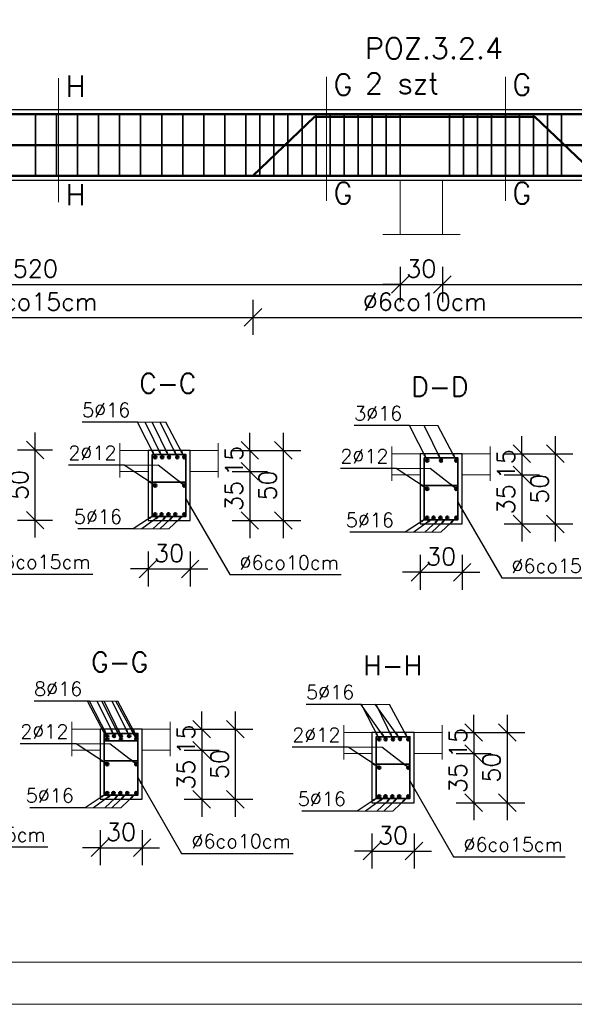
# Model space of a CAD drawing. Extents: x -19 to 9300416, y -12 to 10688993.
# Tile 29 of 106: x 4613256 to 4613651, y 5311233 to 5311934. Entities that reach past the tile are written whole.
import ezdxf

# ---------------------------------------------------------------- set-up
doc = ezdxf.new("R2010")
doc.units = 0
doc.header["$MEASUREMENT"] = 0
for name, color, linetype, lineweight in [('hatch', 253, 'Continuous', 0), ('K-SCIANY CIENKI', 163, 'Continuous', 30), ('K-STAL', 114, 'Continuous', 50), ('K-STAL CIENKI', 92, 'Continuous', 35), ('K-WYMIARY', 7, 'Continuous', 15)]:
    doc.layers.add(name, color=color, linetype=linetype, lineweight=lineweight)
doc.styles.add('Simplex', font='simplex.shx')
doc.dimstyles.new('1do20', dxfattribs={"dimscale": 2, "dimtxt": 2.5, "dimasz": 2.5, "dimexe": 2.5, "dimexo": 0.5, "dimgap": 1, "dimtad": 1, "dimdec": 1, "dimrnd": 0.5, "dimzin": 12, "dimdsep": 46, "dimtxsty": 'Simplex', "dimblk": 'OBLIQUE', "dimcen": 0.5, "dimdle": 2.5, "dimclrd": 256, "dimclre": 256, "dimclrt": 256, "dimadec": 1, "dimazin": 3, "dimtfac": 1, "dimtdec": 1, "dimtix": 1, "dimtmove": 0, "dimatfit": 3, "dimfxl": 0, "dimtolj": 1, "dimtzin": 0, "dimarcsym": 0})
doc.dimstyles.new('1do50', dxfattribs={"dimscale": 5, "dimtxt": 2.5, "dimasz": 2.5, "dimexe": 2.5, "dimexo": 0.5, "dimgap": 1, "dimtad": 1, "dimdec": 1, "dimrnd": 0.5, "dimzin": 12, "dimdsep": 46, "dimtxsty": 'Simplex', "dimblk": 'OBLIQUE', "dimcen": 0.5, "dimdle": 2.5, "dimclrd": 256, "dimclre": 256, "dimclrt": 256, "dimadec": 1, "dimazin": 3, "dimtfac": 1, "dimtdec": 1, "dimtix": 1, "dimtmove": 0, "dimatfit": 3, "dimfxl": 0, "dimtolj": 1, "dimtzin": 0, "dimarcsym": 0})

# ---------------------------------------------------------------- blocks, each defined once
blk = doc.blocks.new('_Oblique')
at = {"color": 0, "linetype": 'ByBlock', "lineweight": -2}
blk.add_line((-0.5, -0.5), (0.5, 0.5), dxfattribs=at)
blk = doc.blocks.new('*D1377')
at = {"layer": 'Defpoints', "color": 0, "lineweight": 0, "ltscale": 40}
for p in [(4613421.69, 5311820.11), (4613111.69, 5311747.48), (4613421.69, 5311722.3)]:
    blk.add_point(p, dxfattribs=at)
at = {"layer": 'K-WYMIARY', "lineweight": -2, "ltscale": 40}
for p, q in [((4613111.69, 5311734.8), (4613111.69, 5311709.8)), ((4613421.69, 5311734.8), (4613421.69, 5311709.8)), ((4613099.19, 5311722.3), (4613434.19, 5311722.3))]:
    blk.add_line(p, q, dxfattribs=at)
at = {"layer": 'K-WYMIARY', "lineweight": -2, "ltscale": 40, "xscale": 12.5, "yscale": 12.5, "zscale": 12.5, "rotation": 180}
blk.add_blockref('_Oblique', (4613111.69, 5311722.3), dxfattribs=at)
at = {"layer": 'K-WYMIARY', "lineweight": -2, "ltscale": 40, "xscale": 12.5, "yscale": 12.5, "zscale": 12.5}
blk.add_blockref('_Oblique', (4613421.69, 5311722.3), dxfattribs=at)
at = {"layer": 'K-WYMIARY', "lineweight": 0, "ltscale": 40, "insert": (4613266.69, 5311733.55), "char_height": 12.5, "attachment_point": 5, "style": 'Simplex'}
blk.add_mtext('\\A1;∅6co15cm', dxfattribs=at)
blk = doc.blocks.new('*D1378')
at = {"layer": 'Defpoints', "color": 0, "lineweight": 0, "ltscale": 40}
for p in [(4613421.69, 5311820.11), (4613666.69, 5311820.11), (4613666.69, 5311722.3)]:
    blk.add_point(p, dxfattribs=at)
at = {"layer": 'K-WYMIARY', "lineweight": -2, "ltscale": 40}
for p, q in [((4613421.69, 5311734.8), (4613421.69, 5311709.8)), ((4613666.69, 5311734.8), (4613666.69, 5311709.8)), ((4613409.19, 5311722.3), (4613679.19, 5311722.3))]:
    blk.add_line(p, q, dxfattribs=at)
at = {"layer": 'K-WYMIARY', "lineweight": -2, "ltscale": 40, "xscale": 12.5, "yscale": 12.5, "zscale": 12.5, "rotation": 180}
blk.add_blockref('_Oblique', (4613421.69, 5311722.3), dxfattribs=at)
at = {"layer": 'K-WYMIARY', "lineweight": -2, "ltscale": 40, "xscale": 12.5, "yscale": 12.5, "zscale": 12.5}
blk.add_blockref('_Oblique', (4613666.69, 5311722.3), dxfattribs=at)
at = {"layer": 'K-WYMIARY', "lineweight": 0, "ltscale": 40, "insert": (4613544.19, 5311733.55), "char_height": 12.5, "attachment_point": 5, "style": 'Simplex'}
blk.add_mtext('\\A1;∅6co10cm', dxfattribs=at)
blk = doc.blocks.new('*D1382')
at = {"layer": 'Defpoints', "color": 0, "lineweight": 0, "ltscale": 40}
for p in [(4613006.69, 5311820.11), (4613526.69, 5311781.29), (4613526.69, 5311745.78)]:
    blk.add_point(p, dxfattribs=at)
at = {"layer": 'K-WYMIARY', "lineweight": -2, "ltscale": 40}
for p, q in [((4613006.69, 5311758.28), (4613006.69, 5311733.28)), ((4613526.69, 5311758.28), (4613526.69, 5311733.28)), ((4612994.19, 5311745.78), (4613539.19, 5311745.78))]:
    blk.add_line(p, q, dxfattribs=at)
at = {"layer": 'K-WYMIARY', "lineweight": -2, "ltscale": 40, "xscale": 12.5, "yscale": 12.5, "zscale": 12.5, "rotation": 180}
blk.add_blockref('_Oblique', (4613006.69, 5311745.78), dxfattribs=at)
at = {"layer": 'K-WYMIARY', "lineweight": -2, "ltscale": 40, "xscale": 12.5, "yscale": 12.5, "zscale": 12.5}
blk.add_blockref('_Oblique', (4613526.69, 5311745.78), dxfattribs=at)
at = {"layer": 'K-WYMIARY', "lineweight": 0, "ltscale": 40, "insert": (4613266.69, 5311757.03), "char_height": 12.5, "attachment_point": 5, "style": 'Simplex'}
blk.add_mtext('\\A1;520', dxfattribs=at)
blk = doc.blocks.new('*D1383')
at = {"layer": 'Defpoints', "color": 0, "lineweight": 0, "ltscale": 40}
for p in [(4613526.69, 5311781.29), (4613556.69, 5311781.29), (4613556.69, 5311745.78)]:
    blk.add_point(p, dxfattribs=at)
at = {"layer": 'K-WYMIARY', "lineweight": -2, "ltscale": 40}
for p, q in [((4613526.69, 5311758.28), (4613526.69, 5311733.28)), ((4613556.69, 5311758.28), (4613556.69, 5311733.28)), ((4613526.69, 5311745.78), (4613514.19, 5311745.78)), ((4613526.69, 5311745.78), (4613556.69, 5311745.78)), ((4613556.69, 5311745.78), (4613569.19, 5311745.78))]:
    blk.add_line(p, q, dxfattribs=at)
at = {"layer": 'K-WYMIARY', "lineweight": -2, "ltscale": 40, "xscale": 12.5, "yscale": 12.5, "zscale": 12.5}
blk.add_blockref('_Oblique', (4613526.69, 5311745.78), dxfattribs=at)
at = {"layer": 'K-WYMIARY', "lineweight": -2, "ltscale": 40, "xscale": 12.5, "yscale": 12.5, "zscale": 12.5, "rotation": 180}
blk.add_blockref('_Oblique', (4613556.69, 5311745.78), dxfattribs=at)
at = {"layer": 'K-WYMIARY', "lineweight": 0, "ltscale": 40, "insert": (4613541.69, 5311757.03), "char_height": 12.5, "attachment_point": 5, "style": 'Simplex'}
blk.add_mtext('\\A1;30', dxfattribs=at)
blk = doc.blocks.new('*D1384')
at = {"layer": 'Defpoints', "color": 0, "lineweight": 0, "ltscale": 40}
for p in [(4613556.69, 5311781.29), (4614096.69, 5311781.29), (4614096.69, 5311745.78)]:
    blk.add_point(p, dxfattribs=at)
at = {"layer": 'K-WYMIARY', "lineweight": -2, "ltscale": 40}
for p, q in [((4613556.69, 5311758.28), (4613556.69, 5311733.28)), ((4614096.69, 5311758.28), (4614096.69, 5311733.28)), ((4613544.19, 5311745.78), (4614109.19, 5311745.78))]:
    blk.add_line(p, q, dxfattribs=at)
at = {"layer": 'K-WYMIARY', "lineweight": -2, "ltscale": 40, "xscale": 12.5, "yscale": 12.5, "zscale": 12.5, "rotation": 180}
blk.add_blockref('_Oblique', (4613556.69, 5311745.78), dxfattribs=at)
at = {"layer": 'K-WYMIARY', "lineweight": -2, "ltscale": 40, "xscale": 12.5, "yscale": 12.5, "zscale": 12.5}
blk.add_blockref('_Oblique', (4614096.69, 5311745.78), dxfattribs=at)
at = {"layer": 'K-WYMIARY', "lineweight": 0, "ltscale": 40, "insert": (4613826.69, 5311757.03), "char_height": 12.5, "attachment_point": 5, "style": 'Simplex'}
blk.add_mtext('\\A1;540', dxfattribs=at)
blk = doc.blocks.new('*D1386')
at = {"layer": 'Defpoints', "color": 0, "lineweight": 0, "ltscale": 40}
for p in [(4612962.27, 5311870.11), (4614126.69, 5311870.11), (4614126.69, 5311820.11)]:
    blk.add_point(p, dxfattribs=at)
at = {"layer": 'K-WYMIARY', "lineweight": -2, "ltscale": 40}
for p, q in [((4612962.27, 5311807.61), (4612962.27, 5311882.61)), ((4612974.77, 5311870.11), (4612949.77, 5311870.11)), ((4612974.77, 5311820.11), (4612949.77, 5311820.11))]:
    blk.add_line(p, q, dxfattribs=at)
at = {"layer": 'K-WYMIARY', "lineweight": -2, "ltscale": 40, "xscale": 12.5, "yscale": 12.5, "zscale": 12.5}
for p, rotation in [((4612962.27, 5311870.11), 90), ((4612962.27, 5311820.11), 270)]:
    blk.add_blockref('_Oblique', p, dxfattribs=dict(at, rotation=rotation))
at = {"layer": 'K-WYMIARY', "lineweight": 0, "ltscale": 40, "insert": (4612951.02, 5311845.11), "char_height": 12.5, "attachment_point": 5, "rotation": 90, "style": 'Simplex'}
blk.add_mtext('\\A1;50', dxfattribs=at)
blk = doc.blocks.new('*D1404')
at = {"layer": 'Defpoints', "color": 0, "lineweight": 0, "ltscale": 40}
for p in [(4613170.07, 5311627.93), (4613266.5, 5311627.93), (4613170.07, 5311577.93)]:
    blk.add_point(p, dxfattribs=at)
at = {"layer": 'K-WYMIARY', "lineweight": -2, "ltscale": 40}
for p, q in [((4613266.5, 5311565.43), (4613266.5, 5311640.43)), ((4613254, 5311627.93), (4613279, 5311627.93)), ((4613254, 5311577.93), (4613279, 5311577.93))]:
    blk.add_line(p, q, dxfattribs=at)
at = {"layer": 'K-WYMIARY', "lineweight": -2, "ltscale": 40, "xscale": 12.5, "yscale": 12.5, "zscale": 12.5}
for p, rotation in [((4613266.5, 5311627.93), 90), ((4613266.5, 5311577.93), 270)]:
    blk.add_blockref('_Oblique', p, dxfattribs=dict(at, rotation=rotation))
at = {"layer": 'K-WYMIARY', "lineweight": 0, "ltscale": 40, "insert": (4613255.25, 5311602.93), "char_height": 12.5, "attachment_point": 5, "rotation": 90, "style": 'Simplex'}
blk.add_mtext('\\A1;50', dxfattribs=at)
blk = doc.blocks.new('*D1418')
at = {"layer": 'Defpoints', "color": 0, "lineweight": 0, "ltscale": 40}
for p in [(4613540.79, 5311625.22), (4613540.79, 5311610.22), (4613613.29, 5311610.22)]:
    blk.add_point(p, dxfattribs=at)
at = {"layer": 'K-WYMIARY', "lineweight": -2, "ltscale": 40}
for p, q in [((4613613.29, 5311625.22), (4613613.29, 5311637.72)), ((4613600.79, 5311625.22), (4613625.79, 5311625.22)), ((4613613.29, 5311625.22), (4613613.29, 5311610.22)), ((4613600.79, 5311610.22), (4613625.79, 5311610.22)), ((4613613.29, 5311610.22), (4613613.29, 5311597.72))]:
    blk.add_line(p, q, dxfattribs=at)
at = {"layer": 'K-WYMIARY', "lineweight": -2, "ltscale": 40, "xscale": 12.5, "yscale": 12.5, "zscale": 12.5}
for p, rotation in [((4613613.29, 5311625.22), 270), ((4613613.29, 5311610.22), 90)]:
    blk.add_blockref('_Oblique', p, dxfattribs=dict(at, rotation=rotation))
at = {"layer": 'K-WYMIARY', "lineweight": 0, "ltscale": 40, "insert": (4613602.04, 5311617.72), "char_height": 12.5, "attachment_point": 5, "rotation": 90, "style": 'Simplex'}
blk.add_mtext('\\A1;15', dxfattribs=at)
blk = doc.blocks.new('*D1419')
at = {"layer": 'Defpoints', "color": 0, "lineweight": 0, "ltscale": 40}
for p in [(4613540.79, 5311610.22), (4613540.79, 5311575.22), (4613613.29, 5311575.22)]:
    blk.add_point(p, dxfattribs=at)
at = {"layer": 'K-WYMIARY', "lineweight": -2, "ltscale": 40}
for p, q in [((4613613.29, 5311622.72), (4613613.29, 5311562.72)), ((4613600.79, 5311610.22), (4613625.79, 5311610.22)), ((4613600.79, 5311575.22), (4613625.79, 5311575.22))]:
    blk.add_line(p, q, dxfattribs=at)
at = {"layer": 'K-WYMIARY', "lineweight": -2, "ltscale": 40, "xscale": 12.5, "yscale": 12.5, "zscale": 12.5}
for p, rotation in [((4613613.29, 5311610.22), 90), ((4613613.29, 5311575.22), 270)]:
    blk.add_blockref('_Oblique', p, dxfattribs=dict(at, rotation=rotation))
at = {"layer": 'K-WYMIARY', "lineweight": 0, "ltscale": 40, "insert": (4613602.04, 5311592.72), "char_height": 12.5, "attachment_point": 5, "rotation": 90, "style": 'Simplex'}
blk.add_mtext('\\A1;35', dxfattribs=at)
blk = doc.blocks.new('*D1420')
at = {"layer": 'Defpoints', "color": 0, "lineweight": 0, "ltscale": 40}
for p in [(4613540.79, 5311625.22), (4613637.22, 5311625.22), (4613540.79, 5311575.22)]:
    blk.add_point(p, dxfattribs=at)
at = {"layer": 'K-WYMIARY', "lineweight": -2, "ltscale": 40}
for p, q in [((4613637.22, 5311562.72), (4613637.22, 5311637.72)), ((4613624.72, 5311625.22), (4613649.72, 5311625.22)), ((4613624.72, 5311575.22), (4613649.72, 5311575.22))]:
    blk.add_line(p, q, dxfattribs=at)
at = {"layer": 'K-WYMIARY', "lineweight": -2, "ltscale": 40, "xscale": 12.5, "yscale": 12.5, "zscale": 12.5}
for p, rotation in [((4613637.22, 5311625.22), 90), ((4613637.22, 5311575.22), 270)]:
    blk.add_blockref('_Oblique', p, dxfattribs=dict(at, rotation=rotation))
at = {"layer": 'K-WYMIARY', "lineweight": 0, "ltscale": 40, "insert": (4613625.97, 5311600.22), "char_height": 12.5, "attachment_point": 5, "rotation": 90, "style": 'Simplex'}
blk.add_mtext('\\A1;50', dxfattribs=at)
blk = doc.blocks.new('*D1421')
at = {"layer": 'Defpoints', "color": 0, "lineweight": 0, "ltscale": 40}
for p in [(4613540.79, 5311575.22), (4613570.79, 5311575.22), (4613570.79, 5311540.75)]:
    blk.add_point(p, dxfattribs=at)
at = {"layer": 'K-WYMIARY', "lineweight": -2, "ltscale": 40}
for p, q in [((4613540.79, 5311553.25), (4613540.79, 5311528.25)), ((4613570.79, 5311553.25), (4613570.79, 5311528.25)), ((4613540.79, 5311540.75), (4613528.29, 5311540.75)), ((4613540.79, 5311540.75), (4613570.79, 5311540.75)), ((4613570.79, 5311540.75), (4613583.29, 5311540.75))]:
    blk.add_line(p, q, dxfattribs=at)
at = {"layer": 'K-WYMIARY', "lineweight": -2, "ltscale": 40, "xscale": 12.5, "yscale": 12.5, "zscale": 12.5}
blk.add_blockref('_Oblique', (4613540.79, 5311540.75), dxfattribs=at)
at = {"layer": 'K-WYMIARY', "lineweight": -2, "ltscale": 40, "xscale": 12.5, "yscale": 12.5, "zscale": 12.5, "rotation": 180}
blk.add_blockref('_Oblique', (4613570.79, 5311540.75), dxfattribs=at)
at = {"layer": 'K-WYMIARY', "lineweight": 0, "ltscale": 40, "insert": (4613555.79, 5311552), "char_height": 12.5, "attachment_point": 5, "style": 'Simplex'}
blk.add_mtext('\\A1;30', dxfattribs=at)
blk = doc.blocks.new('*D1422')
at = {"layer": 'Defpoints', "color": 0, "lineweight": 0, "ltscale": 40}
for p in [(4613346.98, 5311627.62), (4613346.98, 5311612.62), (4613419.49, 5311612.62)]:
    blk.add_point(p, dxfattribs=at)
at = {"layer": 'K-WYMIARY', "lineweight": -2, "ltscale": 40}
for p, q in [((4613419.49, 5311627.62), (4613419.49, 5311640.12)), ((4613406.99, 5311627.62), (4613431.99, 5311627.62)), ((4613419.49, 5311627.62), (4613419.49, 5311612.62)), ((4613406.99, 5311612.62), (4613431.99, 5311612.62)), ((4613419.49, 5311612.62), (4613419.49, 5311600.12))]:
    blk.add_line(p, q, dxfattribs=at)
at = {"layer": 'K-WYMIARY', "lineweight": -2, "ltscale": 40, "xscale": 12.5, "yscale": 12.5, "zscale": 12.5}
for p, rotation in [((4613419.49, 5311627.62), 270), ((4613419.49, 5311612.62), 90)]:
    blk.add_blockref('_Oblique', p, dxfattribs=dict(at, rotation=rotation))
at = {"layer": 'K-WYMIARY', "lineweight": 0, "ltscale": 40, "insert": (4613408.24, 5311620.12), "char_height": 12.5, "attachment_point": 5, "rotation": 90, "style": 'Simplex'}
blk.add_mtext('\\A1;15', dxfattribs=at)
blk = doc.blocks.new('*D1423')
at = {"layer": 'Defpoints', "color": 0, "lineweight": 0, "ltscale": 40}
for p in [(4613346.98, 5311612.62), (4613346.98, 5311577.62), (4613419.49, 5311577.62)]:
    blk.add_point(p, dxfattribs=at)
at = {"layer": 'K-WYMIARY', "lineweight": -2, "ltscale": 40}
for p, q in [((4613419.49, 5311625.12), (4613419.49, 5311565.12)), ((4613406.99, 5311612.62), (4613431.99, 5311612.62)), ((4613406.99, 5311577.62), (4613431.99, 5311577.62))]:
    blk.add_line(p, q, dxfattribs=at)
at = {"layer": 'K-WYMIARY', "lineweight": -2, "ltscale": 40, "xscale": 12.5, "yscale": 12.5, "zscale": 12.5}
for p, rotation in [((4613419.49, 5311612.62), 90), ((4613419.49, 5311577.62), 270)]:
    blk.add_blockref('_Oblique', p, dxfattribs=dict(at, rotation=rotation))
at = {"layer": 'K-WYMIARY', "lineweight": 0, "ltscale": 40, "insert": (4613408.24, 5311595.12), "char_height": 12.5, "attachment_point": 5, "rotation": 90, "style": 'Simplex'}
blk.add_mtext('\\A1;35', dxfattribs=at)
blk = doc.blocks.new('*D1424')
at = {"layer": 'Defpoints', "color": 0, "lineweight": 0, "ltscale": 40}
for p in [(4613346.98, 5311627.62), (4613443.42, 5311627.62), (4613346.98, 5311577.62)]:
    blk.add_point(p, dxfattribs=at)
at = {"layer": 'K-WYMIARY', "lineweight": -2, "ltscale": 40}
for p, q in [((4613443.42, 5311565.12), (4613443.42, 5311640.12)), ((4613430.92, 5311627.62), (4613455.92, 5311627.62)), ((4613430.92, 5311577.62), (4613455.92, 5311577.62))]:
    blk.add_line(p, q, dxfattribs=at)
at = {"layer": 'K-WYMIARY', "lineweight": -2, "ltscale": 40, "xscale": 12.5, "yscale": 12.5, "zscale": 12.5}
for p, rotation in [((4613443.42, 5311627.62), 90), ((4613443.42, 5311577.62), 270)]:
    blk.add_blockref('_Oblique', p, dxfattribs=dict(at, rotation=rotation))
at = {"layer": 'K-WYMIARY', "lineweight": 0, "ltscale": 40, "insert": (4613432.17, 5311602.62), "char_height": 12.5, "attachment_point": 5, "rotation": 90, "style": 'Simplex'}
blk.add_mtext('\\A1;50', dxfattribs=at)
blk = doc.blocks.new('*D1425')
at = {"layer": 'Defpoints', "color": 0, "lineweight": 0, "ltscale": 40}
for p in [(4613346.98, 5311577.62), (4613376.98, 5311577.62), (4613376.98, 5311543.14)]:
    blk.add_point(p, dxfattribs=at)
at = {"layer": 'K-WYMIARY', "lineweight": -2, "ltscale": 40}
for p, q in [((4613346.98, 5311555.64), (4613346.98, 5311530.64)), ((4613376.98, 5311555.64), (4613376.98, 5311530.64)), ((4613346.98, 5311543.14), (4613334.48, 5311543.14)), ((4613346.98, 5311543.14), (4613376.98, 5311543.14)), ((4613376.98, 5311543.14), (4613389.48, 5311543.14))]:
    blk.add_line(p, q, dxfattribs=at)
at = {"layer": 'K-WYMIARY', "lineweight": -2, "ltscale": 40, "xscale": 12.5, "yscale": 12.5, "zscale": 12.5}
blk.add_blockref('_Oblique', (4613346.98, 5311543.14), dxfattribs=at)
at = {"layer": 'K-WYMIARY', "lineweight": -2, "ltscale": 40, "xscale": 12.5, "yscale": 12.5, "zscale": 12.5, "rotation": 180}
blk.add_blockref('_Oblique', (4613376.98, 5311543.14), dxfattribs=at)
at = {"layer": 'K-WYMIARY', "lineweight": 0, "ltscale": 40, "insert": (4613361.98, 5311554.39), "char_height": 12.5, "attachment_point": 5, "style": 'Simplex'}
blk.add_mtext('\\A1;30', dxfattribs=at)
blk = doc.blocks.new('*D1430')
at = {"layer": 'Defpoints', "color": 0, "lineweight": 0, "ltscale": 40}
for p in [(4613506.54, 5311426.65), (4613506.54, 5311411.65), (4613579.05, 5311411.65)]:
    blk.add_point(p, dxfattribs=at)
at = {"layer": 'K-WYMIARY', "lineweight": -2, "ltscale": 40}
for p, q in [((4613579.05, 5311426.65), (4613579.05, 5311439.15)), ((4613566.55, 5311426.65), (4613591.55, 5311426.65)), ((4613579.05, 5311426.65), (4613579.05, 5311411.65)), ((4613566.55, 5311411.65), (4613591.55, 5311411.65)), ((4613579.05, 5311411.65), (4613579.05, 5311399.15))]:
    blk.add_line(p, q, dxfattribs=at)
at = {"layer": 'K-WYMIARY', "lineweight": -2, "ltscale": 40, "xscale": 12.5, "yscale": 12.5, "zscale": 12.5}
for p, rotation in [((4613579.05, 5311426.65), 270), ((4613579.05, 5311411.65), 90)]:
    blk.add_blockref('_Oblique', p, dxfattribs=dict(at, rotation=rotation))
at = {"layer": 'K-WYMIARY', "lineweight": 0, "ltscale": 40, "insert": (4613567.8, 5311419.15), "char_height": 12.5, "attachment_point": 5, "rotation": 90, "style": 'Simplex'}
blk.add_mtext('\\A1;15', dxfattribs=at)
blk = doc.blocks.new('*D1431')
at = {"layer": 'Defpoints', "color": 0, "lineweight": 0, "ltscale": 40}
for p in [(4613506.54, 5311411.65), (4613506.54, 5311376.65), (4613579.05, 5311376.65)]:
    blk.add_point(p, dxfattribs=at)
at = {"layer": 'K-WYMIARY', "lineweight": -2, "ltscale": 40}
for p, q in [((4613579.05, 5311424.15), (4613579.05, 5311364.15)), ((4613566.55, 5311411.65), (4613591.55, 5311411.65)), ((4613566.55, 5311376.65), (4613591.55, 5311376.65))]:
    blk.add_line(p, q, dxfattribs=at)
at = {"layer": 'K-WYMIARY', "lineweight": -2, "ltscale": 40, "xscale": 12.5, "yscale": 12.5, "zscale": 12.5}
for p, rotation in [((4613579.05, 5311411.65), 90), ((4613579.05, 5311376.65), 270)]:
    blk.add_blockref('_Oblique', p, dxfattribs=dict(at, rotation=rotation))
at = {"layer": 'K-WYMIARY', "lineweight": 0, "ltscale": 40, "insert": (4613567.8, 5311394.15), "char_height": 12.5, "attachment_point": 5, "rotation": 90, "style": 'Simplex'}
blk.add_mtext('\\A1;35', dxfattribs=at)
blk = doc.blocks.new('*D1432')
at = {"layer": 'Defpoints', "color": 0, "lineweight": 0, "ltscale": 40}
for p in [(4613506.54, 5311426.65), (4613602.98, 5311426.65), (4613506.54, 5311376.65)]:
    blk.add_point(p, dxfattribs=at)
at = {"layer": 'K-WYMIARY', "lineweight": -2, "ltscale": 40}
for p, q in [((4613602.98, 5311364.15), (4613602.98, 5311439.15)), ((4613590.48, 5311426.65), (4613615.48, 5311426.65)), ((4613590.48, 5311376.65), (4613615.48, 5311376.65))]:
    blk.add_line(p, q, dxfattribs=at)
at = {"layer": 'K-WYMIARY', "lineweight": -2, "ltscale": 40, "xscale": 12.5, "yscale": 12.5, "zscale": 12.5}
for p, rotation in [((4613602.98, 5311426.65), 90), ((4613602.98, 5311376.65), 270)]:
    blk.add_blockref('_Oblique', p, dxfattribs=dict(at, rotation=rotation))
at = {"layer": 'K-WYMIARY', "lineweight": 0, "ltscale": 40, "insert": (4613591.73, 5311401.65), "char_height": 12.5, "attachment_point": 5, "rotation": 90, "style": 'Simplex'}
blk.add_mtext('\\A1;50', dxfattribs=at)
blk = doc.blocks.new('*D1433')
at = {"layer": 'Defpoints', "color": 0, "lineweight": 0, "ltscale": 40}
for p in [(4613506.54, 5311376.65), (4613536.54, 5311376.65), (4613536.54, 5311342.18)]:
    blk.add_point(p, dxfattribs=at)
at = {"layer": 'K-WYMIARY', "lineweight": -2, "ltscale": 40}
for p, q in [((4613506.54, 5311354.68), (4613506.54, 5311329.68)), ((4613536.54, 5311354.68), (4613536.54, 5311329.68)), ((4613506.54, 5311342.18), (4613494.04, 5311342.18)), ((4613506.54, 5311342.18), (4613536.54, 5311342.18)), ((4613536.54, 5311342.18), (4613549.04, 5311342.18))]:
    blk.add_line(p, q, dxfattribs=at)
at = {"layer": 'K-WYMIARY', "lineweight": -2, "ltscale": 40, "xscale": 12.5, "yscale": 12.5, "zscale": 12.5}
blk.add_blockref('_Oblique', (4613506.54, 5311342.18), dxfattribs=at)
at = {"layer": 'K-WYMIARY', "lineweight": -2, "ltscale": 40, "xscale": 12.5, "yscale": 12.5, "zscale": 12.5, "rotation": 180}
blk.add_blockref('_Oblique', (4613536.54, 5311342.18), dxfattribs=at)
at = {"layer": 'K-WYMIARY', "lineweight": 0, "ltscale": 40, "insert": (4613521.54, 5311353.43), "char_height": 12.5, "attachment_point": 5, "style": 'Simplex'}
blk.add_mtext('\\A1;30', dxfattribs=at)
blk = doc.blocks.new('*D1426')
at = {"layer": 'Defpoints', "color": 0, "lineweight": 0, "ltscale": 40}
for p in [(4613312.74, 5311429.05), (4613312.74, 5311414.05), (4613385.24, 5311414.05)]:
    blk.add_point(p, dxfattribs=at)
at = {"layer": 'K-WYMIARY', "lineweight": -2, "ltscale": 40}
for p, q in [((4613385.24, 5311429.05), (4613385.24, 5311441.55)), ((4613372.74, 5311429.05), (4613397.74, 5311429.05)), ((4613385.24, 5311429.05), (4613385.24, 5311414.05)), ((4613372.74, 5311414.05), (4613397.74, 5311414.05)), ((4613385.24, 5311414.05), (4613385.24, 5311401.55))]:
    blk.add_line(p, q, dxfattribs=at)
at = {"layer": 'K-WYMIARY', "lineweight": -2, "ltscale": 40, "xscale": 12.5, "yscale": 12.5, "zscale": 12.5}
for p, rotation in [((4613385.24, 5311429.05), 270), ((4613385.24, 5311414.05), 90)]:
    blk.add_blockref('_Oblique', p, dxfattribs=dict(at, rotation=rotation))
at = {"layer": 'K-WYMIARY', "lineweight": 0, "ltscale": 40, "insert": (4613373.99, 5311421.55), "char_height": 12.5, "attachment_point": 5, "rotation": 90, "style": 'Simplex'}
blk.add_mtext('\\A1;15', dxfattribs=at)
blk = doc.blocks.new('*D1427')
at = {"layer": 'Defpoints', "color": 0, "lineweight": 0, "ltscale": 40}
for p in [(4613312.74, 5311414.05), (4613312.74, 5311379.05), (4613385.24, 5311379.05)]:
    blk.add_point(p, dxfattribs=at)
at = {"layer": 'K-WYMIARY', "lineweight": -2, "ltscale": 40}
for p, q in [((4613385.24, 5311426.55), (4613385.24, 5311366.55)), ((4613372.74, 5311414.05), (4613397.74, 5311414.05)), ((4613372.74, 5311379.05), (4613397.74, 5311379.05))]:
    blk.add_line(p, q, dxfattribs=at)
at = {"layer": 'K-WYMIARY', "lineweight": -2, "ltscale": 40, "xscale": 12.5, "yscale": 12.5, "zscale": 12.5}
for p, rotation in [((4613385.24, 5311414.05), 90), ((4613385.24, 5311379.05), 270)]:
    blk.add_blockref('_Oblique', p, dxfattribs=dict(at, rotation=rotation))
at = {"layer": 'K-WYMIARY', "lineweight": 0, "ltscale": 40, "insert": (4613373.99, 5311396.55), "char_height": 12.5, "attachment_point": 5, "rotation": 90, "style": 'Simplex'}
blk.add_mtext('\\A1;35', dxfattribs=at)
blk = doc.blocks.new('*D1428')
at = {"layer": 'Defpoints', "color": 0, "lineweight": 0, "ltscale": 40}
for p in [(4613312.74, 5311429.05), (4613409.18, 5311429.05), (4613312.74, 5311379.05)]:
    blk.add_point(p, dxfattribs=at)
at = {"layer": 'K-WYMIARY', "lineweight": -2, "ltscale": 40}
for p, q in [((4613409.18, 5311366.55), (4613409.18, 5311441.55)), ((4613396.68, 5311429.05), (4613421.68, 5311429.05)), ((4613396.68, 5311379.05), (4613421.68, 5311379.05))]:
    blk.add_line(p, q, dxfattribs=at)
at = {"layer": 'K-WYMIARY', "lineweight": -2, "ltscale": 40, "xscale": 12.5, "yscale": 12.5, "zscale": 12.5}
for p, rotation in [((4613409.18, 5311429.05), 90), ((4613409.18, 5311379.05), 270)]:
    blk.add_blockref('_Oblique', p, dxfattribs=dict(at, rotation=rotation))
at = {"layer": 'K-WYMIARY', "lineweight": 0, "ltscale": 40, "insert": (4613397.93, 5311404.05), "char_height": 12.5, "attachment_point": 5, "rotation": 90, "style": 'Simplex'}
blk.add_mtext('\\A1;50', dxfattribs=at)
blk = doc.blocks.new('*D1429')
at = {"layer": 'Defpoints', "color": 0, "lineweight": 0, "ltscale": 40}
for p in [(4613312.74, 5311379.05), (4613342.74, 5311379.05), (4613342.74, 5311344.58)]:
    blk.add_point(p, dxfattribs=at)
at = {"layer": 'K-WYMIARY', "lineweight": -2, "ltscale": 40}
for p, q in [((4613312.74, 5311357.08), (4613312.74, 5311332.08)), ((4613342.74, 5311357.08), (4613342.74, 5311332.08)), ((4613312.74, 5311344.58), (4613300.24, 5311344.58)), ((4613312.74, 5311344.58), (4613342.74, 5311344.58)), ((4613342.74, 5311344.58), (4613355.24, 5311344.58))]:
    blk.add_line(p, q, dxfattribs=at)
at = {"layer": 'K-WYMIARY', "lineweight": -2, "ltscale": 40, "xscale": 12.5, "yscale": 12.5, "zscale": 12.5}
blk.add_blockref('_Oblique', (4613312.74, 5311344.58), dxfattribs=at)
at = {"layer": 'K-WYMIARY', "lineweight": -2, "ltscale": 40, "xscale": 12.5, "yscale": 12.5, "zscale": 12.5, "rotation": 180}
blk.add_blockref('_Oblique', (4613342.74, 5311344.58), dxfattribs=at)
at = {"layer": 'K-WYMIARY', "lineweight": 0, "ltscale": 40, "insert": (4613327.74, 5311355.83), "char_height": 12.5, "attachment_point": 5, "style": 'Simplex'}
blk.add_mtext('\\A1;30', dxfattribs=at)

msp = doc.modelspace()

# ---------------------------------------------------------------- linework, layer by layer
at = {"layer": 'hatch', "color": 252}
for points in [[(4612076.09, 5311233.03), (4614176.09, 5311233.03), (4614176.09, 5312707.03), (4612076.09, 5312707.03)], [(4612076.09, 5311233.03), (4614176.09, 5311233.03), (4614176.09, 5312707.03), (4612076.09, 5312707.03)], [(4612236.09, 5312677.03), (4614146.09, 5312677.03), (4614146.09, 5311263.03), (4612236.09, 5311263.03)]]:
    msp.add_lwpolyline(points, close=True, dxfattribs=at)
at = {"layer": 'K-SCIANY CIENKI'}
for points in [[(4612976.69, 5311820.11), (4614126.69, 5311820.11), (4614126.69, 5311870.11), (4612976.69, 5311870.11)], [(4613346.98, 5311577.62), (4613376.98, 5311577.62), (4613376.98, 5311627.62), (4613346.98, 5311627.62)], [(4613540.79, 5311575.22), (4613570.79, 5311575.22), (4613570.79, 5311625.22), (4613540.79, 5311625.22)], [(4613312.74, 5311379.05), (4613342.74, 5311379.05), (4613342.74, 5311429.05), (4613312.74, 5311429.05)], [(4613506.54, 5311376.65), (4613536.54, 5311376.65), (4613536.54, 5311426.65), (4613506.54, 5311426.65)]]:
    msp.add_lwpolyline(points, close=True, dxfattribs=at)
at = {"layer": 'K-STAL'}
for points in [[(4612979.69, 5311823.11), (4612979.69, 5311867.11), (4614123.69, 5311867.11), (4614123.69, 5311823.11)], [(4613421.69, 5311823.11), (4613465.69, 5311865.11), (4613622.69, 5311865.11), (4613666.69, 5311823.11)], [(4612979.69, 5311845.11), (4614123.69, 5311845.11)], [(4614121.01, 5311823.11), (4612983.65, 5311823.11)]]:
    msp.add_lwpolyline(points, dxfattribs=at)
for centre in [(4613352.07, 5311622.75), (4613357.02, 5311622.75), (4613361.98, 5311622.75), (4613367.78, 5311622.75), (4613372.8, 5311622.75), (4613545.87, 5311620.36), (4613555.79, 5311620.36), (4613566.6, 5311620.36), (4613352.07, 5311602.62), (4613372.8, 5311602.62), (4613545.87, 5311600.23), (4613566.6, 5311600.23), (4613352.07, 5311582.03), (4613356.62, 5311582.03), (4613361.52, 5311582.03), (4613366.38, 5311582.03), (4613372.8, 5311582.03), (4613545.87, 5311579.64), (4613550.43, 5311579.64), (4613555.32, 5311579.64), (4613560.18, 5311579.64), (4613566.6, 5311579.64), (4613317.83, 5311424.19), (4613317.83, 5311421.91), (4613322.78, 5311424.19), (4613327.74, 5311424.19), (4613327.74, 5311421.77), (4613333.53, 5311424.19), (4613338.56, 5311424.19), (4613338.56, 5311421.91), (4613511.63, 5311421.79), (4613516.32, 5311421.83), (4613521.54, 5311421.79), (4613526.56, 5311421.95), (4613532.36, 5311421.79), (4613317.83, 5311404.06), (4613338.56, 5311404.06), (4613511.63, 5311401.66), (4613532.36, 5311401.66), (4613317.83, 5311383.46), (4613322.38, 5311383.46), (4613327.28, 5311383.46), (4613332.14, 5311383.46), (4613338.56, 5311383.46), (4613511.63, 5311381.07), (4613516.18, 5311381.07), (4613521.08, 5311381.07), (4613525.94, 5311381.07), (4613532.36, 5311381.07)]:
    msp.add_circle(centre, 0.896, dxfattribs=at)
at = {"layer": 'K-STAL CIENKI', "color": 2}
for p, q in [((4613266.69, 5311823.11), (4613266.69, 5311867.11)), ((4613281.69, 5311823.11), (4613281.69, 5311867.11)), ((4613296.69, 5311823.11), (4613296.69, 5311867.11)), ((4613311.69, 5311823.11), (4613311.69, 5311867.11)), ((4613326.69, 5311823.11), (4613326.69, 5311867.11)), ((4613341.69, 5311823.11), (4613341.69, 5311867.11)), ((4613356.69, 5311823.11), (4613356.69, 5311867.11)), ((4613371.69, 5311823.11), (4613371.69, 5311867.11)), ((4613386.69, 5311823.11), (4613386.69, 5311867.11)), ((4613401.69, 5311823.11), (4613401.69, 5311867.11)), ((4613416.69, 5311823.11), (4613416.69, 5311867.11)), ((4613426.69, 5311823.11), (4613426.69, 5311867.11)), ((4613436.69, 5311823.11), (4613436.69, 5311867.11)), ((4613446.69, 5311823.11), (4613446.69, 5311867.11)), ((4613456.69, 5311823.11), (4613456.69, 5311867.11)), ((4613466.69, 5311823.11), (4613466.69, 5311867.11)), ((4613476.69, 5311823.11), (4613476.69, 5311867.11)), ((4613486.69, 5311823.11), (4613486.69, 5311867.11)), ((4613496.69, 5311823.11), (4613496.69, 5311867.11)), ((4613506.69, 5311823.11), (4613506.69, 5311867.11)), ((4613516.69, 5311823.11), (4613516.69, 5311867.11)), ((4613526.69, 5311823.11), (4613526.69, 5311867.11)), ((4613561.69, 5311823.11), (4613561.69, 5311867.11)), ((4613571.69, 5311823.11), (4613571.69, 5311867.11)), ((4613581.69, 5311823.11), (4613581.69, 5311867.11)), ((4613591.69, 5311823.11), (4613591.69, 5311867.11)), ((4613601.69, 5311823.11), (4613601.69, 5311867.11)), ((4613611.69, 5311823.11), (4613611.69, 5311867.11)), ((4613621.69, 5311823.11), (4613621.69, 5311867.11)), ((4613631.69, 5311823.11), (4613631.69, 5311867.11)), ((4613641.69, 5311823.11), (4613641.69, 5311867.11)), ((4613349.98, 5311604.98), (4613373.98, 5311604.98)), ((4613543.79, 5311602.59), (4613567.79, 5311602.59)), ((4613315.74, 5311420.78), (4613339.74, 5311420.78)), ((4613315.74, 5311406.41), (4613339.74, 5311406.41)), ((4613509.54, 5311404.02), (4613533.54, 5311404.02))]:
    msp.add_line(p, q, dxfattribs=at)
for points in [[(4613349.98, 5311580.62), (4613373.98, 5311580.62), (4613373.98, 5311624.62), (4613349.98, 5311624.62)], [(4613543.79, 5311578.22), (4613567.79, 5311578.22), (4613567.79, 5311622.22), (4613543.79, 5311622.22)], [(4613315.74, 5311382.05), (4613339.74, 5311382.05), (4613339.74, 5311426.05), (4613315.74, 5311426.05)], [(4613509.54, 5311379.65), (4613533.54, 5311379.65), (4613533.54, 5311423.65), (4613509.54, 5311423.65)]]:
    msp.add_lwpolyline(points, close=True, dxfattribs=at)
at = {"layer": 'K-WYMIARY', "lineweight": 0, "ltscale": 40}
for p, q in [((4613283.25, 5311892.66), (4613283.25, 5311804.47)), ((4613474.19, 5311893.66), (4613474.19, 5311805.47)), ((4613601.56, 5311893.66), (4613601.56, 5311805.47)), ((4612976.69, 5311870.11), (4614126.69, 5311870.11)), ((4612976.69, 5311820.11), (4614126.69, 5311820.11)), ((4613526.69, 5311820.11), (4613526.69, 5311781.29)), ((4613556.69, 5311820.11), (4613556.69, 5311781.29)), ((4613514.32, 5311781.29), (4613569.46, 5311781.29)), ((4613339.42, 5311647.65), (4613359.57, 5311647.65)), ((4613533.22, 5311645.26), (4613553.37, 5311645.26)), ((4613326.98, 5311632.8), (4613326.98, 5311608.3)), ((4613396.98, 5311632.8), (4613396.98, 5311608.3)), ((4613346.98, 5311627.62), (4613326.98, 5311627.62)), ((4613376.98, 5311627.62), (4613396.98, 5311627.62)), ((4613520.79, 5311630.41), (4613520.79, 5311605.9)), ((4613590.79, 5311630.41), (4613590.79, 5311605.9)), ((4613540.79, 5311625.22), (4613520.79, 5311625.22)), ((4613570.79, 5311625.22), (4613590.79, 5311625.22)), ((4613346.98, 5311612.62), (4613326.98, 5311612.62)), ((4613330.05, 5311617.11), (4613354.09, 5311617.11)), ((4613376.98, 5311612.62), (4613396.98, 5311612.62)), ((4613523.85, 5311614.72), (4613547.89, 5311614.72)), ((4613540.79, 5311610.22), (4613520.79, 5311610.22)), ((4613570.79, 5311610.22), (4613590.79, 5311610.22)), ((4613333.5, 5311571.67), (4613353.65, 5311571.67)), ((4613341.59, 5311571.67), (4613361.74, 5311571.67)), ((4613527.3, 5311569.28), (4613547.45, 5311569.28)), ((4613535.39, 5311569.28), (4613555.55, 5311569.28)), ((4613305.17, 5311449.08), (4613325.33, 5311449.08)), ((4613498.97, 5311446.69), (4613519.13, 5311446.69)), ((4613292.74, 5311434.23), (4613292.74, 5311409.73)), ((4613362.74, 5311434.23), (4613362.74, 5311409.73)), ((4613486.54, 5311431.84), (4613486.54, 5311407.34)), ((4613556.54, 5311431.84), (4613556.54, 5311407.34)), ((4613312.74, 5311429.05), (4613292.74, 5311429.05)), ((4613342.74, 5311429.05), (4613362.74, 5311429.05)), ((4613506.54, 5311426.65), (4613486.54, 5311426.65)), ((4613536.54, 5311426.65), (4613556.54, 5311426.65)), ((4613295.81, 5311418.55), (4613319.84, 5311418.55)), ((4613489.61, 5311416.15), (4613513.65, 5311416.15)), ((4613312.74, 5311414.05), (4613292.74, 5311414.05)), ((4613342.74, 5311414.05), (4613362.74, 5311414.05)), ((4613506.54, 5311411.65), (4613486.54, 5311411.65)), ((4613536.54, 5311411.65), (4613556.54, 5311411.65)), ((4613299.25, 5311373.1), (4613319.41, 5311373.1)), ((4613307.35, 5311373.1), (4613327.5, 5311373.1)), ((4613493.06, 5311370.71), (4613513.21, 5311370.71)), ((4613501.15, 5311370.71), (4613521.3, 5311370.71))]:
    msp.add_line(p, q, dxfattribs=at)

# ---------------------------------------------------------------- texts
at = {"layer": 'K-WYMIARY', "style": 'Simplex'}
for s, insert, char_height, attachment_point in [('POZ.3.2.4\\P2 szt', (4613501.55, 5311881.53), 15, 7), ('H', (4613288.24, 5311879.52), 15, 7), ('G', (4613479.18, 5311880.52), 15, 7), ('G', (4613606.55, 5311880.52), 15, 7), ('H', (4613288.24, 5311802.34), 15, 7), ('G', (4613479.18, 5311803.33), 15, 7), ('G', (4613606.55, 5311803.33), 15, 7), ('C-C', (4613340.66, 5311668.35), 14, 7), ('D-D', (4613534.46, 5311665.96), 14, 7), ('5%%C16                ', (4613300.03, 5311656.38), 10, 4), ('3%%C16                ', (4613493.84, 5311653.99), 10, 4), ('2%%C12                ', (4613290.19, 5311625.84), 10, 4), ('2%%C12                ', (4613483.99, 5311623.45), 10, 4), ('5%%C16                ', (4613294.12, 5311580.4), 10, 4), ('5%%C16                ', (4613487.92, 5311578.01), 10, 4), ('%%C6co15cm               ', (4613235.24, 5311548.14), 10, 4), ('%%C6co10cm               ', (4613412.16, 5311547.82), 10, 4), ('%%C6co15cm               ', (4613605.96, 5311545.43), 10, 4), ('G-G', (4613306.41, 5311469.79), 14, 7), ('H-H', (4613500.21, 5311467.39), 14, 7), ('8%%C16                ', (4613265.79, 5311457.81), 10, 4), ('5%%C16                ', (4613459.59, 5311455.42), 10, 4), ('2%%C12                ', (4613255.95, 5311427.27), 10, 4), ('2%%C12                ', (4613449.75, 5311424.88), 10, 4), ('5%%C16                ', (4613259.87, 5311381.83), 10, 4), ('5%%C16                ', (4613453.67, 5311379.44), 10, 4), ('%%C6co15cm               ', (4613203.21, 5311353.87), 10, 4), ('%%C6co10cm               ', (4613377.91, 5311349.25), 10, 4), ('%%C6co15cm               ', (4613571.72, 5311346.86), 10, 4)]:
    msp.add_mtext(s, dxfattribs=dict(at, insert=insert, char_height=char_height, attachment_point=attachment_point))

# ---------------------------------------------------------------- dimensions: what is measured, and where the dimension line sits
at = {"layer": 'K-WYMIARY', "lineweight": 0, "ltscale": 40}
for base, p1, p2, picture, middle in [((4612962.27, 5311870.11), (4614126.69, 5311820.11), (4614126.69, 5311870.11), '*D1386', (4612951.02, 5311845.11)), ((4613266.5, 5311627.93), (4613170.07, 5311577.93), (4613170.07, 5311627.93), '*D1404', (4613255.25, 5311602.93)), ((4613419.49, 5311612.62), (4613346.98, 5311627.62), (4613346.98, 5311612.62), '*D1422', (4613408.24, 5311620.12)), ((4613443.42, 5311627.62), (4613346.98, 5311577.62), (4613346.98, 5311627.62), '*D1424', (4613432.17, 5311602.62)), ((4613613.29, 5311610.22), (4613540.79, 5311625.22), (4613540.79, 5311610.22), '*D1418', (4613602.04, 5311617.72)), ((4613637.22, 5311625.22), (4613540.79, 5311575.22), (4613540.79, 5311625.22), '*D1420', (4613625.97, 5311600.22)), ((4613385.24, 5311414.05), (4613312.74, 5311429.05), (4613312.74, 5311414.05), '*D1426', (4613373.99, 5311421.55)), ((4613409.18, 5311429.05), (4613312.74, 5311379.05), (4613312.74, 5311429.05), '*D1428', (4613397.93, 5311404.05)), ((4613579.05, 5311411.65), (4613506.54, 5311426.65), (4613506.54, 5311411.65), '*D1430', (4613567.8, 5311419.15)), ((4613602.98, 5311426.65), (4613506.54, 5311376.65), (4613506.54, 5311426.65), '*D1432', (4613591.73, 5311401.65))]:
    dim = msp.add_linear_dim(base=base, p1=p1, p2=p2, angle=90, dimstyle='1do50', dxfattribs=at)
    dim.commit()
    dim.dimension.update_dxf_attribs({"geometry": picture, "text_midpoint": middle})
for base, p1, p2, picture, middle in [((4613526.69, 5311745.78), (4613006.69, 5311820.11), (4613526.69, 5311781.29), '*D1382', (4613266.69, 5311757.03)), ((4613556.69, 5311745.78), (4613526.69, 5311781.29), (4613556.69, 5311781.29), '*D1383', (4613541.69, 5311757.03)), ((4614096.69, 5311745.78), (4613556.69, 5311781.29), (4614096.69, 5311781.29), '*D1384', (4613826.69, 5311757.03))]:
    dim = msp.add_linear_dim(base=base, p1=p1, p2=p2, dimstyle='1do50', override={"dimtmove": 1}, dxfattribs=at)
    dim.commit()
    dim.dimension.update_dxf_attribs({"geometry": picture, "text_midpoint": middle})
for base, p1, p2, text, picture, middle in [((4613421.69, 5311722.3), (4613111.69, 5311747.48), (4613421.69, 5311820.11), '∅6co15cm', '*D1377', (4613266.69, 5311733.55)), ((4613666.69, 5311722.3), (4613421.69, 5311820.11), (4613666.69, 5311820.11), '∅6co10cm', '*D1378', (4613544.19, 5311733.55))]:
    dim = msp.add_linear_dim(base=base, p1=p1, p2=p2, text=text, dimstyle='1do50', override={"dimtmove": 1}, dxfattribs=at)
    dim.commit()
    dim.dimension.update_dxf_attribs({"geometry": picture, "text_midpoint": middle})
for base, p1, p2, picture, middle in [((4613419.49, 5311577.62), (4613346.98, 5311612.62), (4613346.98, 5311577.62), '*D1423', (4613408.24, 5311595.12)), ((4613613.29, 5311575.22), (4613540.79, 5311610.22), (4613540.79, 5311575.22), '*D1419', (4613602.04, 5311592.72)), ((4613385.24, 5311379.05), (4613312.74, 5311414.05), (4613312.74, 5311379.05), '*D1427', (4613373.99, 5311396.55)), ((4613579.05, 5311376.65), (4613506.54, 5311411.65), (4613506.54, 5311376.65), '*D1431', (4613567.8, 5311394.15))]:
    dim = msp.add_linear_dim(base=base, p1=p1, p2=p2, angle=90, dimstyle='1do50', override={"dimtmove": 1}, dxfattribs=at)
    dim.commit()
    dim.dimension.update_dxf_attribs({"geometry": picture, "text_midpoint": middle})
for base, p1, p2, picture, middle in [((4613376.98, 5311543.14), (4613346.98, 5311577.62), (4613376.98, 5311577.62), '*D1425', (4613361.98, 5311554.39)), ((4613570.79, 5311540.75), (4613540.79, 5311575.22), (4613570.79, 5311575.22), '*D1421', (4613555.79, 5311552)), ((4613342.74, 5311344.58), (4613312.74, 5311379.05), (4613342.74, 5311379.05), '*D1429', (4613327.74, 5311355.83)), ((4613536.54, 5311342.18), (4613506.54, 5311376.65), (4613536.54, 5311376.65), '*D1433', (4613521.54, 5311353.43))]:
    dim = msp.add_linear_dim(base=base, p1=p1, p2=p2, dimstyle='1do50', dxfattribs=at)
    dim.commit()
    dim.dimension.update_dxf_attribs({"geometry": picture, "text_midpoint": middle})

# ---------------------------------------------------------------- leaders
at = {"layer": 'K-WYMIARY', "annotation_type": 0, "has_hookline": 1}
for points, hookline_direction, text_width in [([(4613352.24, 5311622.62), (4613339.42, 5311647.65), (4613334.42, 5311647.65)], 1, 32.38), ([(4613546.04, 5311620.23), (4613533.22, 5311645.26), (4613528.22, 5311645.26)], 1, 32.38), ([(4613352.07, 5311602.62), (4613330.05, 5311617.11), (4613325.05, 5311617.11)], 1, 32.86), ([(4613545.87, 5311600.23), (4613523.85, 5311614.72), (4613518.85, 5311614.72)], 1, 32.86), ([(4613197.07, 5311593.51), (4613228.24, 5311539.41), (4613233.24, 5311539.41)], 0, 72.38), ([(4613373.98, 5311593.19), (4613405.16, 5311539.09), (4613410.16, 5311539.09)], 0, 72.38), ([(4613567.79, 5311590.8), (4613598.96, 5311536.7), (4613603.96, 5311536.7)], 0, 72.38), ([(4613352.07, 5311582.03), (4613336.3, 5311571.67), (4613331.3, 5311571.67)], 1, 32.38), ([(4613545.87, 5311579.64), (4613530.1, 5311569.28), (4613525.1, 5311569.28)], 1, 32.38), ([(4613318, 5311424.05), (4613305.17, 5311449.08), (4613300.17, 5311449.08)], 1, 32.38), ([(4613511.8, 5311421.66), (4613498.97, 5311446.69), (4613493.97, 5311446.69)], 1, 32.38), ([(4613317.83, 5311404.06), (4613295.81, 5311418.55), (4613290.81, 5311418.55)], 1, 32.86), ([(4613511.63, 5311401.66), (4613489.61, 5311416.15), (4613484.61, 5311416.15)], 1, 32.86), ([(4613165.04, 5311399.24), (4613196.21, 5311345.15), (4613201.21, 5311345.15)], 0, 72.38), ([(4613339.74, 5311394.62), (4613370.91, 5311340.53), (4613375.91, 5311340.53)], 0, 72.38), ([(4613533.54, 5311392.23), (4613564.72, 5311338.13), (4613569.72, 5311338.13)], 0, 72.38), ([(4613317.83, 5311383.46), (4613302.05, 5311373.1), (4613297.05, 5311373.1)], 1, 32.38), ([(4613511.63, 5311381.07), (4613495.86, 5311370.71), (4613490.86, 5311370.71)], 1, 32.38)]:
    msp.add_leader(points, dimstyle='1do20', override={"dimgap": 1, "dimtad": 1}, dxfattribs=dict(at, hookline_direction=hookline_direction, text_width=text_width))
at = {"layer": 'K-WYMIARY'}
for points in [[(4613357.19, 5311622.62), (4613344.89, 5311647.65)], [(4613362.16, 5311622.62), (4613349.86, 5311647.65)], [(4613367.95, 5311622.62), (4613355.65, 5311647.65)], [(4613372.97, 5311622.62), (4613359.57, 5311647.65)], [(4613555.96, 5311620.23), (4613543.66, 5311645.26)], [(4613566.77, 5311620.23), (4613553.37, 5311645.26)], [(4613372.8, 5311602.62), (4613354.09, 5311617.11)], [(4613566.6, 5311600.23), (4613547.89, 5311614.72)], [(4613356.62, 5311582.03), (4613342.46, 5311571.67)], [(4613361.52, 5311582.03), (4613350.47, 5311571.67)], [(4613366.38, 5311582.03), (4613355.32, 5311571.67)], [(4613372.8, 5311582.03), (4613361.74, 5311571.67)], [(4613550.43, 5311579.64), (4613536.27, 5311569.28)], [(4613555.32, 5311579.64), (4613544.27, 5311569.28)], [(4613560.18, 5311579.64), (4613549.12, 5311569.28)], [(4613566.6, 5311579.64), (4613555.55, 5311569.28)], [(4613318, 5311421.78), (4613303.74, 5311449.08)], [(4613322.95, 5311424.05), (4613310.65, 5311449.08)], [(4613327.91, 5311421.64), (4613314.14, 5311449.08)], [(4613327.91, 5311424.05), (4613315.62, 5311449.08)], [(4613333.71, 5311424.05), (4613321.41, 5311449.08)], [(4613338.73, 5311421.78), (4613324.09, 5311449.08)], [(4613338.73, 5311424.05), (4613325.33, 5311449.08)], [(4613516.5, 5311421.7), (4613498.67, 5311446.73)], [(4613526.73, 5311421.82), (4613508.91, 5311446.85)], [(4613521.72, 5311421.66), (4613509.42, 5311446.69)], [(4613532.53, 5311421.66), (4613519.13, 5311446.69)], [(4613338.56, 5311404.06), (4613319.84, 5311418.55)], [(4613532.36, 5311401.66), (4613513.65, 5311416.15)], [(4613322.38, 5311383.46), (4613308.22, 5311373.1)], [(4613327.28, 5311383.46), (4613316.22, 5311373.1)], [(4613332.14, 5311383.46), (4613321.08, 5311373.1)], [(4613338.56, 5311383.46), (4613327.5, 5311373.1)], [(4613516.18, 5311381.07), (4613502.02, 5311370.71)], [(4613521.08, 5311381.07), (4613510.02, 5311370.71)], [(4613525.94, 5311381.07), (4613514.88, 5311370.71)], [(4613532.36, 5311381.07), (4613521.3, 5311370.71)]]:
    msp.add_leader(points, dimstyle='1do20', override={"dimgap": 1, "dimtad": 1}, dxfattribs=at)

doc.saveas('drawing.dxf')
